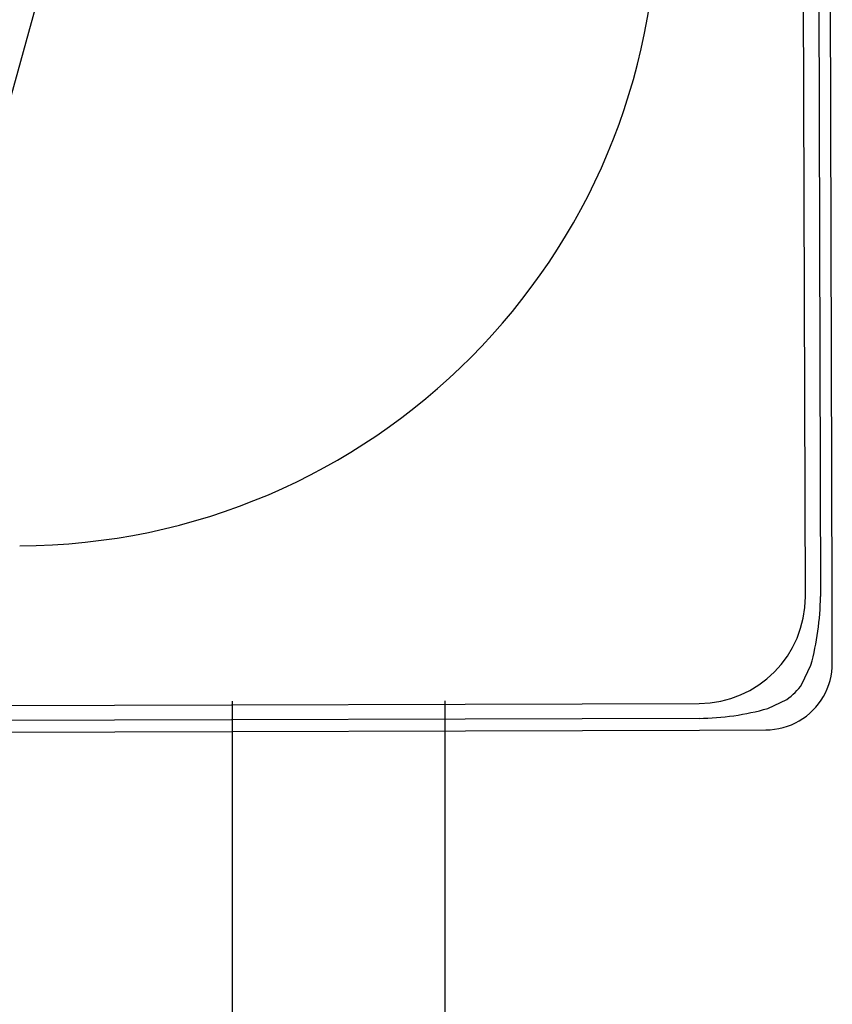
# Model space of a CAD drawing. Header units: millimetres. Extents: x 2985995 to 3127507, y -509231 to -458405.
# Tile 41 of 100: x 3023836 to 3023897, y -484702 to -484628. Entities that reach past the tile are written whole.
import ezdxf

# ---------------------------------------------------------------- set-up
doc = ezdxf.new("R2010")
doc.units = ezdxf.units.MM
doc.header["$LTSCALE"] = 1000
doc.header["$MEASUREMENT"] = 0
doc.layers.add('Equipment', color=5, linetype='CONTINUOUS')

msp = doc.modelspace()

# ---------------------------------------------------------------- linework, layer by layer
at = {"layer": 'Equipment'}
for p, q in [((3023897.42745, -484671.43917, 0.02452), (3023896.9782, -484514.43981, 0.02452)), ((3023895.41745, -484671.44492, 0.02452), (3023894.98252, -484519.44554, 0.02452)), ((3023896.11256, -484519.44231, 0.02452), (3023896.54749, -484671.44168, 0.02452)), ((3023859.85588, -484546.96866, 0.02452), (3023835.55392, -484634.61828, 0.02452)), ((3023897.44175, -484676.43915, 0.02452), (3023897.42745, -484671.43917, 0.02452)), ((3023895.16514, -484678.02178, 0.02452), (3023895.83335, -484676.59192, 0.02452)), ((3023852.37731, -484679.28285, 0.02452), (3023852.37731, -484735.47024, 0.02452)), ((3023868.37731, -484735.47024, 0.02452), (3023868.37731, -484679.26205, 0.02452)), ((3023892.59965, -484679.84418, 0.02452), (3023894.02567, -484679.1678, 0.02452)), ((3023745.26959, -484679.86459, 0.02452), (3023887.45035, -484679.45775, 0.02452)), ((3023887.45358, -484680.58779, 0.02452), (3023745.26959, -484680.99464, 0.02452)), ((3023745.26959, -484681.8746, 0.02452), (3023887.4561, -484681.46774, 0.02452)), ((3023887.4561, -484681.46774, 0.02452), (3023892.45608, -484681.45343, 0.02452))]:
    msp.add_line(p, q, dxfattribs=at)
for centre, radius, start, end in [((3023836.2789, -484619.61393, 0.02452), 48.01, 270.1639475, 0.1639475), ((3023887.42749, -484671.46778, 0.02452), 7.99, 270.1639475, 0.1639475), ((3023876.72767, -484671.31804, 0.02452), 19.82021, 344.5685217, 359.6425744), ((3023892.44177, -484676.45345, 0.02452), 5, 330.0632371, 0.1639475), ((3023891.02865, -484675.0484, 0.02452), 5.09427, 306.0372101, 324.2906849), ((3023892.44177, -484676.45345, 0.02452), 5, 300.264658, 330.0632371), ((3023887.21709, -484660.77292, 0.02452), 19.81628, 270.6838152, 285.7608787), ((3023892.44177, -484676.45345, 0.02452), 5, 270.1639475, 300.264658)]:
    msp.add_arc(centre, radius, start, end, dxfattribs=at)

doc.saveas('drawing.dxf')
